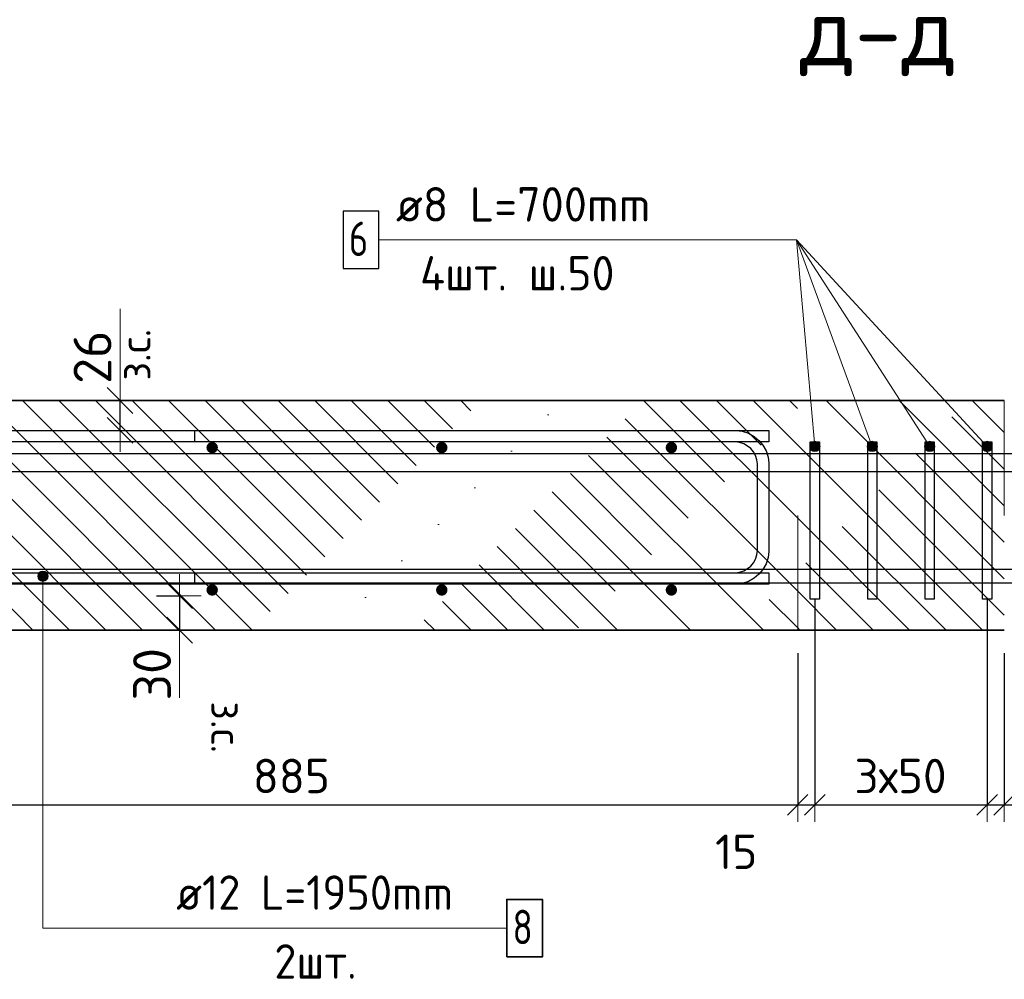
# Model space of a CAD drawing. Header units: metres. Extents: x -38 to 97, y -15 to 21.
# Tile 132 of 139: x 87.705 to 88.563, y -5.735 to -4.899. Entities that reach past the tile are written whole.
import ezdxf

# ---------------------------------------------------------------- set-up
doc = ezdxf.new("R2010")
doc.units = ezdxf.units.M
doc.header["$PDMODE"] = 65
doc.linetypes.add('______2', pattern=[0.054, 0.04, -0.014])
for name, color, linetype, lineweight in [('XR$6$Арм. стержнями верхней зоны', 180, 'Continuous', 35), ('XR$6$Арм. стержнями нижней зоны', 180, 'Continuous', 35), ('XR$6$Арм.стержн. Арматура края', 96, 'Continuous', 35), ('XR$6$Арм.стержн. Хомут', 240, 'Continuous', 35), ('XR$6$Арм.стержн.горизонт. 1', 180, 'Continuous', 35), ('XR$6$Арм.стержн.горизонт. 2', 202, 'Continuous', 35), ('XR$6$Перекрытие (1)', 7, 'Continuous', 35), ('XR$6$Размерная линия (1)', 7, 'Continuous', 13), ('XR$6$Размерная линия_ общее', 7, 'Continuous', 13)]:
    doc.layers.add(name, color=color, linetype=linetype, lineweight=lineweight)
doc.styles.add('ISOCPEUR', font='txt')
doc.dimstyles.new('DIMSTYLE_17', dxfattribs={"dimtxt": 0.033, "dimasz": 0.0375, "dimexe": 0, "dimexo": 0, "dimgap": 0.0165, "dimtad": 2, "dimdec": 0, "dimlfac": 1000, "dimrnd": 1, "dimzin": 12, "dimdsep": 46, "dimtxsty": 'ISOCPEUR', "dimblk1": 'ALL_ML_STRICH', "dimblk2": 'ALL_ML_STRICH', "dimsah": 1, "dimcen": 0, "dimclrd": 7, "dimclre": 256, "dimclrt": 7, "dimadec": 0, "dimazin": 0, "dimtfac": 1, "dimtdec": 0, "dimtix": 1, "dimtmove": 2, "dimatfit": 3, "dimfxl": 0, "dimtvp": 1.2, "dimtzin": 0, "dimlwd": 0, "dimlwe": -3, "dimarcsym": 0})
doc.dimstyles.new('DIMSTYLE_24', dxfattribs={"dimtxt": 0.03, "dimasz": 0.03, "dimexe": 0, "dimexo": 0, "dimgap": 0.015, "dimtad": 2, "dimdec": 0, "dimlfac": 1000, "dimrnd": 5, "dimzin": 12, "dimdsep": 46, "dimtxsty": 'ISOCPEUR', "dimblk1": 'ALL_ML_STRICH', "dimblk2": 'ALL_ML_STRICH', "dimsah": 1, "dimcen": 0, "dimclrd": 7, "dimclre": 256, "dimclrt": 7, "dimadec": 0, "dimazin": 0, "dimtfac": 1, "dimtdec": 0, "dimtix": 1, "dimtmove": 2, "dimatfit": 3, "dimfxl": 0, "dimtzin": 0, "dimlwd": 0, "dimlwe": -3, "dimarcsym": 0})
doc.dimstyles.new('DIMSTYLE_31', dxfattribs={"dimtxt": 0.03, "dimasz": 0.03, "dimexe": 0, "dimexo": 0, "dimgap": 0.015, "dimtad": 0, "dimdec": 0, "dimlfac": 1000, "dimrnd": 5, "dimzin": 12, "dimdsep": 46, "dimtxsty": 'ISOCPEUR', "dimblk1": 'ALL_ML_STRICH', "dimblk2": 'ALL_ML_STRICH', "dimsah": 1, "dimcen": 0, "dimclrd": 7, "dimclre": 256, "dimclrt": 7, "dimadec": 0, "dimazin": 0, "dimtfac": 1, "dimtdec": 0, "dimtix": 1, "dimtmove": 2, "dimatfit": 3, "dimfxl": 0, "dimtvp": 1.2, "dimtzin": 0, "dimlwd": 0, "dimlwe": -3, "dimarcsym": 0})
doc.dimstyles.new('DIMSTYLE_32', dxfattribs={"dimtxt": 0.03, "dimasz": 0.03, "dimexe": 0, "dimexo": 0, "dimgap": 0.015, "dimtad": 0, "dimdec": 0, "dimlfac": 1000, "dimrnd": 5, "dimzin": 12, "dimdsep": 46, "dimtxsty": 'ISOCPEUR', "dimblk1": 'ALL_ML_STRICH', "dimblk2": 'ALL_ML_STRICH', "dimsah": 1, "dimcen": 0, "dimclrd": 7, "dimclre": 256, "dimclrt": 7, "dimadec": 0, "dimazin": 0, "dimtfac": 1, "dimtdec": 0, "dimtix": 1, "dimtmove": 2, "dimatfit": 3, "dimfxl": 0, "dimtvp": 1.2, "dimtzin": 0, "dimlwd": 0, "dimlwe": -3, "dimarcsym": 0})
pattern_1 = [(135, (0, 0), (-0.031819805, -0.031819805), [0.4, -0.05, 0, -0.05]), (135, (-0.01591, -0.01591), (-0.031819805, -0.031819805), [0.8, -0.1, 0.1, -0.1])]

# ---------------------------------------------------------------- blocks, each defined once
blk = doc.blocks.new('ALL_ML_STRICH')
at = {"color": 0, "linetype": 'ByBlock', "lineweight": -2}
for p, q in [((0, -0.5), (0, 0.5)), ((-0.3, -0.3), (0.3, 0.3)), ((-1, 0), (0.5, 0))]:
    blk.add_line(p, q, dxfattribs=at)
blk = doc.blocks.new('*D876')
at = {"layer": 'DEFPOINTS', "color": 7, "linetype": 'Continuous', "lineweight": 13, "transparency": 33554687}
for p in [(87.80471, -5.40081), (87.8447, -5.40081), (87.80471, -5.43081)]:
    blk.add_point(p, dxfattribs=at)
at = {"layer": 'XR$6$Размерная линия_ общее', "color": 253, "linetype": 'Continuous', "lineweight": -2, "true_color": 0xa0a0a0, "transparency": 33554687}
for p, q in [((87.82471, -5.40081), (87.8447, -5.40081)), ((87.82471, -5.43081), (87.8447, -5.43081))]:
    blk.add_line(p, q, dxfattribs=at)
at = {"layer": 'XR$6$Размерная линия_ общее', "color": 7, "linetype": 'Continuous', "lineweight": -2, "transparency": 33554687}
blk.add_line((87.8447, -5.40081), (87.8447, -5.43081), dxfattribs=at)
at = {"layer": 'XR$6$Размерная линия_ общее', "color": 7, "linetype": 'Continuous', "lineweight": 13, "transparency": 33554687, "xscale": 0.0375, "yscale": 0.0375, "zscale": 0.0375}
for p, rotation in [((87.8447, -5.40081), 90), ((87.8447, -5.43081), 270)]:
    blk.add_blockref('ALL_ML_STRICH', p, dxfattribs=dict(at, rotation=rotation))
at = {"layer": 'XR$6$Размерная линия_ общее', "color": 7, "linetype": 'Continuous', "lineweight": 13, "transparency": 33554687, "insert": (87.8207, -5.46923), "char_height": 0.033, "width": 0.066, "attachment_point": 5, "rotation": 90, "style": 'ISOCPEUR'}
blk.add_mtext('\\A1;{30}', dxfattribs=at)
at = {"layer": 'XR$6$Размерная линия_ общее', "color": 7, "linetype": 'Continuous', "lineweight": 13, "transparency": 33554687, "insert": (87.89924, -5.49272), "char_height": 0.027, "width": 0.00135, "attachment_point": 1, "rotation": 270, "line_spacing_factor": 0.60241, "style": 'ISOCPEUR'}
blk.add_mtext('з.с.', dxfattribs=at)
blk = doc.blocks.new('*D985')
at = {"layer": 'DEFPOINTS', "color": 7, "linetype": 'Continuous', "lineweight": 13, "transparency": 33554687}
for p in [(87.75284, -5.23081), (87.75284, -5.25681), (87.79283, -5.25681)]:
    blk.add_point(p, dxfattribs=at)
at = {"layer": 'XR$6$Размерная линия_ общее', "color": 253, "linetype": 'Continuous', "lineweight": -2, "true_color": 0xa0a0a0, "transparency": 33554687}
for p, q in [((87.77284, -5.23081), (87.79283, -5.23081)), ((87.77284, -5.25681), (87.79283, -5.25681))]:
    blk.add_line(p, q, dxfattribs=at)
at = {"layer": 'XR$6$Размерная линия_ общее', "color": 7, "linetype": 'Continuous', "lineweight": -2, "transparency": 33554687}
blk.add_line((87.79283, -5.25681), (87.79283, -5.23081), dxfattribs=at)
at = {"layer": 'XR$6$Размерная линия_ общее', "color": 7, "linetype": 'Continuous', "lineweight": 13, "transparency": 33554687, "xscale": 0.0375, "yscale": 0.0375, "zscale": 0.0375}
for p, rotation in [((87.79283, -5.23081), 90), ((87.79283, -5.25681), 270)]:
    blk.add_blockref('ALL_ML_STRICH', p, dxfattribs=dict(at, rotation=rotation))
at = {"layer": 'XR$6$Размерная линия_ общее', "color": 7, "linetype": 'Continuous', "lineweight": 13, "transparency": 33554687, "insert": (87.79236, -5.21345), "char_height": 0.027, "width": 0.00135, "attachment_point": 1, "rotation": 90, "line_spacing_factor": 0.60241, "style": 'ISOCPEUR'}
blk.add_mtext('з.с.', dxfattribs=at)
at = {"layer": 'XR$6$Размерная линия_ общее', "color": 7, "linetype": 'Continuous', "lineweight": 13, "transparency": 33554687, "insert": (87.76883, -5.19308), "char_height": 0.033, "width": 0.066, "attachment_point": 5, "rotation": 90, "style": 'ISOCPEUR'}
blk.add_mtext('\\A1;{26}', dxfattribs=at)
blk = doc.blocks.new('*D1031')
at = {"layer": 'DEFPOINTS', "color": 7, "linetype": 'Continuous', "lineweight": 13, "transparency": 33554687}
for p in [(87.49808, -5.37781), (88.38308, -5.43081), (87.49808, -5.58282)]:
    blk.add_point(p, dxfattribs=at)
at = {"layer": 'XR$6$Размерная линия (1)', "color": 9, "linetype": 'Continuous', "lineweight": -2, "true_color": 0xc7c7c7, "transparency": 33554687}
for p, q in [((87.49808, -5.39781), (87.49808, -5.58282)), ((88.38308, -5.45081), (88.38308, -5.58282))]:
    blk.add_line(p, q, dxfattribs=at)
at = {"layer": 'XR$6$Размерная линия (1)', "color": 7, "linetype": 'Continuous', "lineweight": -2, "transparency": 33554687}
blk.add_line((87.49808, -5.58282), (88.38308, -5.58282), dxfattribs=at)
at = {"layer": 'XR$6$Размерная линия (1)', "color": 7, "linetype": 'Continuous', "lineweight": 13, "transparency": 33554687, "xscale": 0.03, "yscale": 0.03, "zscale": 0.03, "rotation": 180}
blk.add_blockref('ALL_ML_STRICH', (87.49808, -5.58282), dxfattribs=at)
at = {"layer": 'XR$6$Размерная линия (1)', "color": 7, "linetype": 'Continuous', "lineweight": 13, "transparency": 33554687, "xscale": 0.03, "yscale": 0.03, "zscale": 0.03}
blk.add_blockref('ALL_ML_STRICH', (88.38308, -5.58282), dxfattribs=at)
at = {"layer": 'XR$6$Размерная линия (1)', "color": 7, "linetype": 'Continuous', "lineweight": 13, "transparency": 33554687, "insert": (87.94208, -5.55782), "char_height": 0.03, "width": 0.09, "attachment_point": 5, "style": 'ISOCPEUR'}
blk.add_mtext('\\A1;{885}', dxfattribs=at)
blk = doc.blocks.new('*D1032')
at = {"layer": 'DEFPOINTS', "color": 7, "linetype": 'Continuous', "lineweight": 13, "transparency": 33554687}
for p in [(88.39808, -5.38381), (88.38308, -5.43081), (88.38308, -5.58282)]:
    blk.add_point(p, dxfattribs=at)
at = {"layer": 'XR$6$Размерная линия (1)', "color": 9, "linetype": 'Continuous', "lineweight": -2, "true_color": 0xc7c7c7, "transparency": 33554687}
for p, q in [((88.39808, -5.40381), (88.39808, -5.58282)), ((88.38308, -5.45081), (88.38308, -5.58282))]:
    blk.add_line(p, q, dxfattribs=at)
at = {"layer": 'XR$6$Размерная линия (1)', "color": 7, "linetype": 'Continuous', "lineweight": -2, "transparency": 33554687}
blk.add_line((88.38308, -5.58282), (88.39808, -5.58282), dxfattribs=at)
at = {"layer": 'XR$6$Размерная линия (1)', "color": 7, "linetype": 'Continuous', "lineweight": 13, "transparency": 33554687, "xscale": 0.03, "yscale": 0.03, "zscale": 0.03, "rotation": 180}
blk.add_blockref('ALL_ML_STRICH', (88.38308, -5.58282), dxfattribs=at)
at = {"layer": 'XR$6$Размерная линия (1)', "color": 7, "linetype": 'Continuous', "lineweight": 13, "transparency": 33554687, "xscale": 0.03, "yscale": 0.03, "zscale": 0.03}
blk.add_blockref('ALL_ML_STRICH', (88.39808, -5.58282), dxfattribs=at)
at = {"layer": 'XR$6$Размерная линия (1)', "color": 7, "linetype": 'Continuous', "lineweight": 13, "transparency": 33554687, "insert": (88.32954, -5.62384), "char_height": 0.03, "width": 0.06, "attachment_point": 5, "style": 'ISOCPEUR'}
blk.add_mtext('\\A1;{15}', dxfattribs=at)
blk = doc.blocks.new('*D1033')
at = {"layer": 'DEFPOINTS', "color": 7, "linetype": 'Continuous', "lineweight": 13, "transparency": 33554687}
for p in [(88.39808, -5.38381), (88.54808, -5.38381), (88.39808, -5.58282)]:
    blk.add_point(p, dxfattribs=at)
at = {"layer": 'XR$6$Размерная линия (1)', "color": 9, "linetype": 'Continuous', "lineweight": -2, "true_color": 0xc7c7c7, "transparency": 33554687}
for p, q in [((88.39808, -5.40381), (88.39808, -5.58282)), ((88.54808, -5.40381), (88.54808, -5.58282))]:
    blk.add_line(p, q, dxfattribs=at)
at = {"layer": 'XR$6$Размерная линия (1)', "color": 7, "linetype": 'Continuous', "lineweight": -2, "transparency": 33554687}
blk.add_line((88.39808, -5.58282), (88.54808, -5.58282), dxfattribs=at)
at = {"layer": 'XR$6$Размерная линия (1)', "color": 7, "linetype": 'Continuous', "lineweight": 13, "transparency": 33554687, "xscale": 0.03, "yscale": 0.03, "zscale": 0.03, "rotation": 180}
blk.add_blockref('ALL_ML_STRICH', (88.39808, -5.58282), dxfattribs=at)
at = {"layer": 'XR$6$Размерная линия (1)', "color": 7, "linetype": 'Continuous', "lineweight": 13, "transparency": 33554687, "xscale": 0.03, "yscale": 0.03, "zscale": 0.03}
blk.add_blockref('ALL_ML_STRICH', (88.54808, -5.58282), dxfattribs=at)
at = {"layer": 'XR$6$Размерная линия (1)', "color": 7, "linetype": 'Continuous', "lineweight": 13, "transparency": 33554687, "insert": (88.43258, -5.54282), "char_height": 0.03, "width": 0.0015, "attachment_point": 1, "line_spacing_factor": 0.60241, "style": 'ISOCPEUR'}
blk.add_mtext('3х50', dxfattribs=at)
blk = doc.blocks.new('*D1034')
at = {"layer": 'DEFPOINTS', "color": 7, "linetype": 'Continuous', "lineweight": 13, "transparency": 33554687}
for p in [(88.54808, -5.38381), (88.56308, -5.43081), (88.54808, -5.58282)]:
    blk.add_point(p, dxfattribs=at)
at = {"layer": 'XR$6$Размерная линия (1)', "color": 9, "linetype": 'Continuous', "lineweight": -2, "true_color": 0xc7c7c7, "transparency": 33554687}
for p, q in [((88.54808, -5.40381), (88.54808, -5.58282)), ((88.56308, -5.45081), (88.56308, -5.58282))]:
    blk.add_line(p, q, dxfattribs=at)
at = {"layer": 'XR$6$Размерная линия (1)', "color": 7, "linetype": 'Continuous', "lineweight": -2, "transparency": 33554687}
blk.add_line((88.54808, -5.58282), (88.56308, -5.58282), dxfattribs=at)
at = {"layer": 'XR$6$Размерная линия (1)', "color": 7, "linetype": 'Continuous', "lineweight": 13, "transparency": 33554687, "xscale": 0.03, "yscale": 0.03, "zscale": 0.03, "rotation": 180}
blk.add_blockref('ALL_ML_STRICH', (88.54808, -5.58282), dxfattribs=at)
at = {"layer": 'XR$6$Размерная линия (1)', "color": 7, "linetype": 'Continuous', "lineweight": 13, "transparency": 33554687, "xscale": 0.03, "yscale": 0.03, "zscale": 0.03}
blk.add_blockref('ALL_ML_STRICH', (88.56308, -5.58282), dxfattribs=at)
at = {"layer": 'XR$6$Размерная линия (1)', "color": 7, "linetype": 'Continuous', "lineweight": 13, "transparency": 33554687, "insert": (88.59839, -5.62262), "char_height": 0.03, "width": 0.06, "attachment_point": 5, "style": 'ISOCPEUR'}
blk.add_mtext('\\A1;{15}', dxfattribs=at)
blk = doc.blocks.new('*D1035')
at = {"layer": 'DEFPOINTS', "color": 7, "linetype": 'Continuous', "lineweight": 13, "transparency": 33554687}
for p in [(89.44808, -5.37781), (88.56308, -5.43081), (88.56308, -5.58282)]:
    blk.add_point(p, dxfattribs=at)
at = {"layer": 'XR$6$Размерная линия (1)', "color": 9, "linetype": 'Continuous', "lineweight": -2, "true_color": 0xc7c7c7, "transparency": 33554687}
for p, q in [((89.44808, -5.39781), (89.44808, -5.58282)), ((88.56308, -5.45081), (88.56308, -5.58282))]:
    blk.add_line(p, q, dxfattribs=at)
at = {"layer": 'XR$6$Размерная линия (1)', "color": 7, "linetype": 'Continuous', "lineweight": -2, "transparency": 33554687}
blk.add_line((88.56308, -5.58282), (89.44808, -5.58282), dxfattribs=at)
at = {"layer": 'XR$6$Размерная линия (1)', "color": 7, "linetype": 'Continuous', "lineweight": 13, "transparency": 33554687, "xscale": 0.03, "yscale": 0.03, "zscale": 0.03, "rotation": 180}
blk.add_blockref('ALL_ML_STRICH', (88.56308, -5.58282), dxfattribs=at)
at = {"layer": 'XR$6$Размерная линия (1)', "color": 7, "linetype": 'Continuous', "lineweight": 13, "transparency": 33554687, "xscale": 0.03, "yscale": 0.03, "zscale": 0.03}
blk.add_blockref('ALL_ML_STRICH', (89.44808, -5.58282), dxfattribs=at)
at = {"layer": 'XR$6$Размерная линия (1)', "color": 7, "linetype": 'Continuous', "lineweight": 13, "transparency": 33554687, "insert": (89.00708, -5.55782), "char_height": 0.03, "width": 0.09, "attachment_point": 5, "style": 'ISOCPEUR'}
blk.add_mtext('\\A1;{885}', dxfattribs=at)

msp = doc.modelspace()

# ---------------------------------------------------------------- hatches: boundary and pattern name
at = {"linetype": 'Continuous', "lineweight": 13, "transparency": 33554687}
h = msp.add_hatch(dxfattribs=at)
h.set_pattern_fill('__________540', scale=0.015, style=0, pattern_type=2)
h.set_pattern_definition(pattern_1)
h.paths.add_polyline_path([(88.38308, -5.43081), (88.38308, -5.23081), (87.19134, -5.23081), (87.19134, -5.43081)], flags=0)
h = msp.add_hatch(dxfattribs=at)
h.set_pattern_fill('__________540', scale=0.015, style=0, pattern_type=2)
h.set_pattern_definition(pattern_1)
h.paths.add_polyline_path([(88.56308, -5.23081), (88.38308, -5.23081), (88.38308, -5.43081), (88.56308, -5.43081)], flags=0)
at = {"layer": 'XR$6$Арм. стержнями верхней зоны', "linetype": 'Continuous', "lineweight": 50, "transparency": 33554687}
for points in [[(87.87808, -5.27181), (87.8777, -5.2699), (87.87662, -5.26827), (87.875, -5.26719), (87.87308, -5.26681), (87.87117, -5.26719), (87.86955, -5.26827), (87.86846, -5.2699), (87.86808, -5.27181), (87.86846, -5.27372), (87.86955, -5.27535), (87.87117, -5.27643), (87.87308, -5.27681), (87.875, -5.27643), (87.87662, -5.27535), (87.8777, -5.27372)], [(88.07808, -5.27181), (88.0777, -5.2699), (88.07662, -5.26827), (88.075, -5.26719), (88.07308, -5.26681), (88.07117, -5.26719), (88.06955, -5.26827), (88.06846, -5.2699), (88.06808, -5.27181), (88.06846, -5.27372), (88.06955, -5.27535), (88.07117, -5.27643), (88.07308, -5.27681), (88.075, -5.27643), (88.07662, -5.27535), (88.0777, -5.27372)], [(88.27808, -5.27181), (88.2777, -5.2699), (88.27662, -5.26827), (88.275, -5.26719), (88.27308, -5.26681), (88.27117, -5.26719), (88.26955, -5.26827), (88.26846, -5.2699), (88.26808, -5.27181), (88.26846, -5.27372), (88.26955, -5.27535), (88.27117, -5.27643), (88.27308, -5.27681), (88.275, -5.27643), (88.27662, -5.27535), (88.2777, -5.27372)]]:
    msp.add_hatch(color=4, dxfattribs=at).paths.add_polyline_path(points)
at = {"layer": 'XR$6$Арм. стержнями нижней зоны', "linetype": 'Continuous', "lineweight": 50, "transparency": 33554687}
for points in [[(87.87808, -5.39581), (87.8777, -5.3939), (87.87662, -5.39227), (87.875, -5.39119), (87.87308, -5.39081), (87.87117, -5.39119), (87.86955, -5.39227), (87.86846, -5.3939), (87.86808, -5.39581), (87.86846, -5.39772), (87.86955, -5.39935), (87.87117, -5.40043), (87.87308, -5.40081), (87.875, -5.40043), (87.87662, -5.39935), (87.8777, -5.39772)], [(88.07808, -5.39581), (88.0777, -5.3939), (88.07662, -5.39227), (88.075, -5.39119), (88.07308, -5.39081), (88.07117, -5.39119), (88.06955, -5.39227), (88.06846, -5.3939), (88.06808, -5.39581), (88.06846, -5.39772), (88.06955, -5.39935), (88.07117, -5.40043), (88.07308, -5.40081), (88.075, -5.40043), (88.07662, -5.39935), (88.0777, -5.39772)], [(88.27808, -5.39581), (88.2777, -5.3939), (88.27662, -5.39227), (88.275, -5.39119), (88.27308, -5.39081), (88.27117, -5.39119), (88.26955, -5.39227), (88.26846, -5.3939), (88.26808, -5.39581), (88.26846, -5.39772), (88.26955, -5.39935), (88.27117, -5.40043), (88.27308, -5.40081), (88.275, -5.40043), (88.27662, -5.39935), (88.2777, -5.39772)]]:
    msp.add_hatch(color=4, dxfattribs=at).paths.add_polyline_path(points)
at = {"layer": 'XR$6$Арм.стержн. Хомут', "linetype": 'Continuous', "lineweight": 13, "transparency": 33554687}
for points in [[(88.40174, -5.26823), (88.39403, -5.26891), (88.3936, -5.27121)], [(88.40174, -5.26823), (88.3936, -5.27121), (88.40256, -5.27041)], [(88.40256, -5.27041), (88.3936, -5.27121), (88.39443, -5.27339)], [(88.39998, -5.26676), (88.3955, -5.26715), (88.39403, -5.26891)], [(88.39998, -5.26676), (88.39403, -5.26891), (88.40174, -5.26823)], [(88.40256, -5.27041), (88.39443, -5.27339), (88.40214, -5.27271)], [(88.40214, -5.27271), (88.39443, -5.27339), (88.39618, -5.27486)], [(88.3955, -5.26715), (88.39998, -5.26676), (88.39768, -5.26633)], [(88.40214, -5.27271), (88.39618, -5.27486), (88.40067, -5.27447)], [(88.40067, -5.27447), (88.39618, -5.27486), (88.39848, -5.27529)], [(88.44886, -5.2664), (88.44464, -5.26795), (88.44367, -5.27003)], [(88.44886, -5.2664), (88.44367, -5.27003), (88.45094, -5.26736)], [(88.45094, -5.26736), (88.44367, -5.27003), (88.44386, -5.27236)], [(88.45094, -5.26736), (88.44386, -5.27236), (88.45231, -5.26926)], [(88.45231, -5.26926), (88.44386, -5.27236), (88.44522, -5.27425)], [(88.44464, -5.26795), (88.44886, -5.2664), (88.44653, -5.26658)], [(88.45231, -5.26926), (88.44522, -5.27425), (88.45249, -5.27159)], [(88.45249, -5.27159), (88.44522, -5.27425), (88.4473, -5.27522)], [(88.45249, -5.27159), (88.4473, -5.27522), (88.45153, -5.27367)], [(88.45153, -5.27367), (88.4473, -5.27522), (88.44963, -5.27503)], [(88.49788, -5.26634), (88.49409, -5.26878), (88.49361, -5.27102)], [(88.49788, -5.26634), (88.49361, -5.27102), (88.50012, -5.26682)], [(88.50012, -5.26682), (88.49361, -5.27102), (88.4943, -5.27325)], [(88.49409, -5.26878), (88.49788, -5.26634), (88.49564, -5.26703)], [(88.50012, -5.26682), (88.4943, -5.27325), (88.50186, -5.26837)], [(88.50186, -5.26837), (88.4943, -5.27325), (88.49605, -5.2748)], [(88.50186, -5.26837), (88.49605, -5.2748), (88.50255, -5.2706)], [(88.50255, -5.2706), (88.49605, -5.2748), (88.49829, -5.27528)], [(88.50255, -5.2706), (88.49829, -5.27528), (88.50207, -5.27284)], [(88.50207, -5.27284), (88.49829, -5.27528), (88.50052, -5.27459)], [(88.54711, -5.26644), (88.5438, -5.26949), (88.54371, -5.27178)], [(88.54711, -5.26644), (88.54371, -5.27178), (88.5494, -5.26653)], [(88.5494, -5.26653), (88.54371, -5.27178), (88.54477, -5.27386)], [(88.5438, -5.26949), (88.54711, -5.26644), (88.54503, -5.2675)], [(88.5494, -5.26653), (88.54477, -5.27386), (88.55139, -5.26776)], [(88.55139, -5.26776), (88.54477, -5.27386), (88.54676, -5.27509)], [(88.55139, -5.26776), (88.54676, -5.27509), (88.55245, -5.26984)], [(88.55245, -5.26984), (88.54676, -5.27509), (88.54905, -5.27518)], [(88.55245, -5.26984), (88.54905, -5.27518), (88.55236, -5.27213)], [(88.55236, -5.27213), (88.54905, -5.27518), (88.55113, -5.27412)]]:
    msp.add_hatch(color=7, dxfattribs=at).paths.add_polyline_path(points)
at = {"layer": 'XR$6$Арм.стержн.горизонт. 2', "linetype": 'Continuous', "lineweight": 13, "transparency": 33554687}
for points in [[(87.72118, -5.38381), (87.73018, -5.38381), (87.72955, -5.38156)], [(87.72118, -5.38381), (87.72955, -5.38156), (87.72181, -5.38156)], [(87.72118, -5.38381), (87.73018, -5.38381), (87.72955, -5.38156)], [(87.72118, -5.38381), (87.72955, -5.38156), (87.72181, -5.38156)], [(87.72181, -5.38606), (87.73018, -5.38381), (87.72118, -5.38381)], [(87.72181, -5.38606), (87.73018, -5.38381), (87.72118, -5.38381)], [(87.72181, -5.38156), (87.72955, -5.38156), (87.72793, -5.37994)], [(87.72181, -5.38156), (87.72793, -5.37994), (87.72343, -5.37994)], [(87.72181, -5.38156), (87.72955, -5.38156), (87.72793, -5.37994)], [(87.72181, -5.38156), (87.72793, -5.37994), (87.72343, -5.37994)], [(87.72181, -5.38606), (87.72955, -5.38606), (87.73018, -5.38381)], [(87.72181, -5.38606), (87.72955, -5.38606), (87.73018, -5.38381)], [(87.72343, -5.38768), (87.72955, -5.38606), (87.72181, -5.38606)], [(87.72343, -5.38768), (87.72955, -5.38606), (87.72181, -5.38606)], [(87.72343, -5.37994), (87.72793, -5.37994), (87.72568, -5.37931)], [(87.72343, -5.37994), (87.72793, -5.37994), (87.72568, -5.37931)], [(87.72343, -5.38768), (87.72793, -5.38768), (87.72955, -5.38606)], [(87.72343, -5.38768), (87.72793, -5.38768), (87.72955, -5.38606)], [(87.72793, -5.38768), (87.72343, -5.38768), (87.72568, -5.38831)], [(87.72793, -5.38768), (87.72343, -5.38768), (87.72568, -5.38831)]]:
    msp.add_hatch(color=7, dxfattribs=at).paths.add_polyline_path(points)

# ---------------------------------------------------------------- linework, layer by layer
at = {"color": 7, "linetype": 'Continuous', "lineweight": 13, "transparency": 33554687}
for p, q in [((87.79283, -5.23081), (87.79283, -5.15081)), ((87.8447, -5.43081), (87.8447, -5.48981))]:
    msp.add_line(p, q, dxfattribs=at)
at = {"color": 7, "linetype": 'Continuous', "lineweight": 35, "transparency": 33554687}
for p, q in [((88.38308, -5.23081), (87.19134, -5.23081)), ((88.56308, -5.23081), (88.38308, -5.23081)), ((87.19134, -5.43081), (88.38308, -5.43081)), ((88.38308, -5.43081), (88.56308, -5.43081))]:
    msp.add_line(p, q, dxfattribs=at)
at = {"layer": 'XR$6$Арм. стержнями верхней зоны', "color": 4, "linetype": 'Continuous', "lineweight": 25, "transparency": 33554687}
msp.add_lwpolyline([(87.18634, -5.25681), (88.35808, -5.25681), (88.35808, -5.26681), (87.18634, -5.26681), (87.18634, -5.25681)], dxfattribs=at)
msp.add_lwpolyline([(87.18634, -5.25681), (88.35808, -5.25681), (88.35808, -5.26681), (87.18634, -5.26681), (87.18634, -5.25681)], dxfattribs=at)
at = {"layer": 'XR$6$Арм. стержнями нижней зоны', "color": 4, "linetype": 'Continuous', "lineweight": 25, "transparency": 33554687}
msp.add_lwpolyline([(87.18634, -5.38081), (88.35808, -5.38081), (88.35808, -5.39081), (87.18634, -5.39081), (87.18634, -5.38081)], dxfattribs=at)
msp.add_lwpolyline([(87.18634, -5.38081), (88.35808, -5.38081), (88.35808, -5.39081), (87.18634, -5.39081), (87.18634, -5.38081)], dxfattribs=at)
at = {"layer": 'XR$6$Арм.стержн. Арматура края', "color": 4, "linetype": 'Continuous', "lineweight": 25, "transparency": 33554687}
msp.add_lwpolyline([(87.85808, -5.38081), (88.32883, -5.38081), (88.33246, -5.3803), (88.33613, -5.37909), (88.33948, -5.37721), (88.34221, -5.37494), (88.34449, -5.37221), (88.34637, -5.36885), (88.34758, -5.36519), (88.34808, -5.36155), (88.34808, -5.28607), (88.34758, -5.28243), (88.34637, -5.27876), (88.34449, -5.27541), (88.34221, -5.27268), (88.33948, -5.2704), (88.33613, -5.26852), (88.33246, -5.26732), (88.32883, -5.26681), (87.85808, -5.26681), (87.85808, -5.25681), (88.32952, -5.25681), (88.33473, -5.25754), (88.34017, -5.25933), (88.34518, -5.26213), (88.34931, -5.26558), (88.35276, -5.26971), (88.35556, -5.27472), (88.35736, -5.28016), (88.35808, -5.28537), (88.35808, -5.36225), (88.35736, -5.36746), (88.35556, -5.3729), (88.35276, -5.37791), (88.34931, -5.38204), (88.34518, -5.38549), (88.34017, -5.38829), (88.33473, -5.39008), (88.32952, -5.39081), (87.85808, -5.39081), (87.85808, -5.38081)], dxfattribs=at)
msp.add_lwpolyline([(87.85808, -5.38081), (88.32883, -5.38081), (88.33246, -5.3803), (88.33613, -5.37909), (88.33948, -5.37721), (88.34221, -5.37494), (88.34449, -5.37221), (88.34637, -5.36885), (88.34758, -5.36519), (88.34808, -5.36155), (88.34808, -5.28607), (88.34758, -5.28243), (88.34637, -5.27876), (88.34449, -5.27541), (88.34221, -5.27268), (88.33948, -5.2704), (88.33613, -5.26852), (88.33246, -5.26732), (88.32883, -5.26681), (87.85808, -5.26681), (87.85808, -5.25681), (88.32952, -5.25681), (88.33473, -5.25754), (88.34017, -5.25933), (88.34518, -5.26213), (88.34931, -5.26558), (88.35276, -5.26971), (88.35556, -5.27472), (88.35736, -5.28016), (88.35808, -5.28537), (88.35808, -5.36225), (88.35736, -5.36746), (88.35556, -5.3729), (88.35276, -5.37791), (88.34931, -5.38204), (88.34518, -5.38549), (88.34017, -5.38829), (88.33473, -5.39008), (88.32952, -5.39081), (87.85808, -5.39081), (87.85808, -5.38081)], dxfattribs=at)
at = {"layer": 'XR$6$Арм.стержн. Хомут', "color": 7, "linetype": 'Continuous', "lineweight": 13, "transparency": 33554687}
for p, q in [((88.01811, -5.09093), (88.38211, -5.09093)), ((88.38211, -5.09093), (88.54808, -5.27081)), ((88.38211, -5.09093), (88.49808, -5.27081)), ((88.38211, -5.09093), (88.44808, -5.27081)), ((88.38211, -5.09093), (88.39808, -5.27081)), ((88.3936, -5.27121), (88.3936, -5.27121)), ((88.39768, -5.26633), (88.39768, -5.26633)), ((88.40256, -5.27041), (88.40256, -5.27041)), ((88.44386, -5.27236), (88.44386, -5.27236)), ((88.44653, -5.26658), (88.44653, -5.26658)), ((88.45231, -5.26926), (88.45231, -5.26926)), ((88.4943, -5.27325), (88.4943, -5.27325)), ((88.49564, -5.26703), (88.49564, -5.26703)), ((88.50052, -5.27459), (88.50052, -5.27459)), ((88.50186, -5.26837), (88.50186, -5.26837)), ((88.54477, -5.27386), (88.54477, -5.27386)), ((88.54503, -5.2675), (88.54503, -5.2675)), ((88.55113, -5.27412), (88.55113, -5.27412)), ((88.55139, -5.26776), (88.55139, -5.26776)), ((88.39848, -5.27529), (88.39848, -5.27529)), ((88.44963, -5.27503), (88.44963, -5.27503))]:
    msp.add_line(p, q, dxfattribs=at)
at = {"layer": 'XR$6$Арм.стержн. Хомут', "color": 7, "linetype": 'Continuous', "lineweight": 25, "transparency": 33554687}
msp.add_lwpolyline([(87.98711, -5.11593), (88.01811, -5.11593), (88.01811, -5.06593), (87.98711, -5.06593), (87.98711, -5.11593)], dxfattribs=at)
at = {"layer": 'XR$6$Арм.стержн. Хомут', "color": 40, "linetype": 'Continuous', "lineweight": 25, "transparency": 33554687}
for points in [[(88.40208, -5.26681), (88.40208, -5.40381), (88.39408, -5.40381), (88.39408, -5.26681), (88.40208, -5.26681)], [(88.45208, -5.26681), (88.45208, -5.40381), (88.44408, -5.40381), (88.44408, -5.26681), (88.45208, -5.26681)], [(88.50208, -5.26681), (88.50208, -5.40381), (88.49408, -5.40381), (88.49408, -5.26681), (88.50208, -5.26681)], [(88.55208, -5.26681), (88.55208, -5.40381), (88.54408, -5.40381), (88.54408, -5.26681), (88.55208, -5.26681)]]:
    msp.add_lwpolyline(points, dxfattribs=at)
at = {"layer": 'XR$6$Арм.стержн. Хомут', "color": 7, "linetype": 'Continuous', "lineweight": 13, "transparency": 33554687}
for centre in [(88.39808, -5.27081), (88.44808, -5.27081), (88.49808, -5.27081), (88.54808, -5.27081)]:
    msp.add_circle(centre, 0.0045, dxfattribs=at)
at = {"layer": 'XR$6$Арм.стержн.горизонт. 1', "color": 7, "linetype": 'Continuous', "lineweight": 25, "transparency": 33554687}
msp.add_lwpolyline([(89.60308, -5.29281), (87.26308, -5.29281), (87.26308, -5.27681), (89.60308, -5.27681), (89.60308, -5.29281)], dxfattribs=at)
msp.add_lwpolyline([(89.60308, -5.29281), (87.26308, -5.29281), (87.26308, -5.27681), (89.60308, -5.27681), (89.60308, -5.29281)], dxfattribs=at)
at = {"layer": 'XR$6$Арм.стержн.горизонт. 2', "color": 7, "linetype": 'Continuous', "lineweight": 13, "transparency": 33554687}
for p, q in [((87.72118, -5.38381), (87.72118, -5.38381)), ((87.72118, -5.38381), (87.72118, -5.38381)), ((87.72568, -5.37931), (87.72568, -5.37931)), ((87.72568, -5.37931), (87.72568, -5.37931)), ((87.72568, -5.69038), (87.72568, -5.38381)), ((87.72568, -5.69038), (87.72568, -5.38381)), ((87.73018, -5.38381), (87.73018, -5.38381)), ((87.73018, -5.38381), (87.73018, -5.38381)), ((87.72568, -5.38831), (87.72568, -5.38831)), ((87.72568, -5.38831), (87.72568, -5.38831)), ((87.72568, -5.69038), (88.12968, -5.69038))]:
    msp.add_line(p, q, dxfattribs=at)
at = {"layer": 'XR$6$Арм.стержн.горизонт. 2', "color": 34, "linetype": 'Continuous', "lineweight": 25, "transparency": 33554687}
msp.add_lwpolyline([(87.49808, -5.37781), (89.44808, -5.37781), (89.44808, -5.38981), (87.49808, -5.38981), (87.49808, -5.37781)], dxfattribs=at)
msp.add_lwpolyline([(87.49808, -5.37781), (89.44808, -5.37781), (89.44808, -5.38981), (87.49808, -5.38981), (87.49808, -5.37781)], dxfattribs=at)
at = {"layer": 'XR$6$Арм.стержн.горизонт. 2', "color": 7, "linetype": 'Continuous', "lineweight": 35, "transparency": 33554687}
msp.add_lwpolyline([(88.12968, -5.71538), (88.16068, -5.71538), (88.16068, -5.66538), (88.12968, -5.66538), (88.12968, -5.71538)], dxfattribs=at)
at = {"layer": 'XR$6$Арм.стержн.горизонт. 2', "color": 7, "linetype": 'Continuous', "lineweight": 13, "transparency": 33554687}
msp.add_circle((87.72568, -5.38381), 0.0045, dxfattribs=at)
msp.add_circle((87.72568, -5.38381), 0.0045, dxfattribs=at)
at = {"layer": 'XR$6$Перекрытие (1)', "color": 7, "linetype": '______2', "lineweight": 18, "transparency": 33554687}
for p, q in [((88.38308, -5.43081), (88.38308, -5.23081)), ((88.56308, -5.23081), (88.56308, -5.43081))]:
    msp.add_line(p, q, dxfattribs=at)

# ---------------------------------------------------------------- texts
at = {"color": 7, "linetype": 'Continuous', "lineweight": 13, "transparency": 33554687, "insert": (88.45315, -4.91352), "char_height": 0.06, "width": 0.1533913, "attachment_point": 5, "style": 'ISOCPEUR'}
msp.add_mtext('\\A1;{\\fISOCPEUR|i0|b0;\\H0.060000;\\W1.000000;\\C7;д-д}\\P', dxfattribs=at)
at = {"layer": 'XR$6$Арм.стержн. Хомут', "color": 7, "linetype": 'Continuous', "lineweight": 25, "transparency": 33554687, "char_height": 0.03, "attachment_point": 7, "style": 'ISOCPEUR'}
for s, insert, width in [('\\W0.98;ø8 L=700mm ', (88.03311, -5.07493), 0.2575264), ('\\W0.78;6', (87.99211, -5.10493), 0.0326407), ('\\W0.97;4шт. ш.50 ', (88.05411, -5.13493), 0.2154876)]:
    msp.add_mtext(s, dxfattribs=dict(at, insert=insert, width=width))
at = {"layer": 'XR$6$Арм.стержн.горизонт. 2', "color": 7, "linetype": 'Continuous', "lineweight": 25, "transparency": 33554687, "char_height": 0.03, "attachment_point": 7, "style": 'ISOCPEUR'}
for s, insert, width in [('\\W0.94;ø12 L=1950mm ', (87.84168, -5.67438), 0.2869609), ('\\W0.78;8', (88.13468, -5.70438), 0.0326407), ('\\W0.94;2шт. ', (87.92718, -5.73438), 0.1161286)]:
    msp.add_mtext(s, dxfattribs=dict(at, insert=insert, width=width))

# ---------------------------------------------------------------- dimensions: what is measured, and where the dimension line sits
at = {"layer": 'XR$6$Размерная линия (1)', "color": 7, "linetype": 'Continuous', "lineweight": 13, "transparency": 33554687}
for base, p1, p2, dimstyle, picture, middle in [((88.38308, -5.58282), (87.49808, -5.39781), (88.38308, -5.45081), 'DIMSTYLE_24', '*D1031', (87.94208, -5.55782)), ((88.39808, -5.58282), (88.38308, -5.45081), (88.39808, -5.40381), 'DIMSTYLE_31', '*D1032', (88.32954, -5.62384)), ((88.56308, -5.58282), (88.54808, -5.40381), (88.56308, -5.45081), 'DIMSTYLE_32', '*D1034', (88.59839, -5.62262)), ((89.44808, -5.58282), (88.56308, -5.45081), (89.44808, -5.39781), 'DIMSTYLE_24', '*D1035', (89.00708, -5.55782))]:
    dim = msp.add_linear_dim(base=base, p1=p1, p2=p2, dimstyle=dimstyle, override={"dimpost": '<>', "dimclrd": 7, "dimclre": 9, "dimclrt": 7, "dimlwd": 0, "dimlwe": 65533}, dxfattribs=at)
    dim.commit()
    dim.dimension.update_dxf_attribs({"geometry": picture, "text_midpoint": middle, "dimtype": 160})
dim = msp.add_linear_dim(base=(88.54808, -5.58282), p1=(88.39808, -5.40381), p2=(88.54808, -5.40381), text='3х50', dimstyle='DIMSTYLE_24', override={"dimpost": '<>', "dimclrd": 7, "dimclre": 9, "dimclrt": 7, "dimlwd": 0, "dimlwe": 65533}, dxfattribs=at)
dim.commit()
dim.dimension.update_dxf_attribs({"geometry": '*D1033', "text_midpoint": (88.47308, -5.56782), "dimtype": 160})
at = {"layer": 'XR$6$Размерная линия_ общее', "color": 7, "linetype": 'Continuous', "lineweight": 13, "transparency": 33554687}
for base, p1, p2, angle, picture, middle in [((87.79283, -5.23081), (87.77284, -5.25681), (87.77284, -5.23081), 90, '*D985', (87.76883, -5.19308)), ((87.8447, -5.43081), (87.82471, -5.40081), (87.82471, -5.43081), 270, '*D876', (87.8207, -5.46923))]:
    dim = msp.add_linear_dim(base=base, p1=p1, p2=p2, angle=angle, text='<>\\Xз.с.', dimstyle='DIMSTYLE_17', override={"dimpost": '<>', "dimclrd": 7, "dimclre": 253, "dimclrt": 7, "dimlwd": 0, "dimlwe": 65533}, dxfattribs=at)
    dim.commit()
    dim.dimension.update_dxf_attribs({"geometry": picture, "text_midpoint": middle, "dimtype": 160})

doc.saveas('drawing.dxf')
